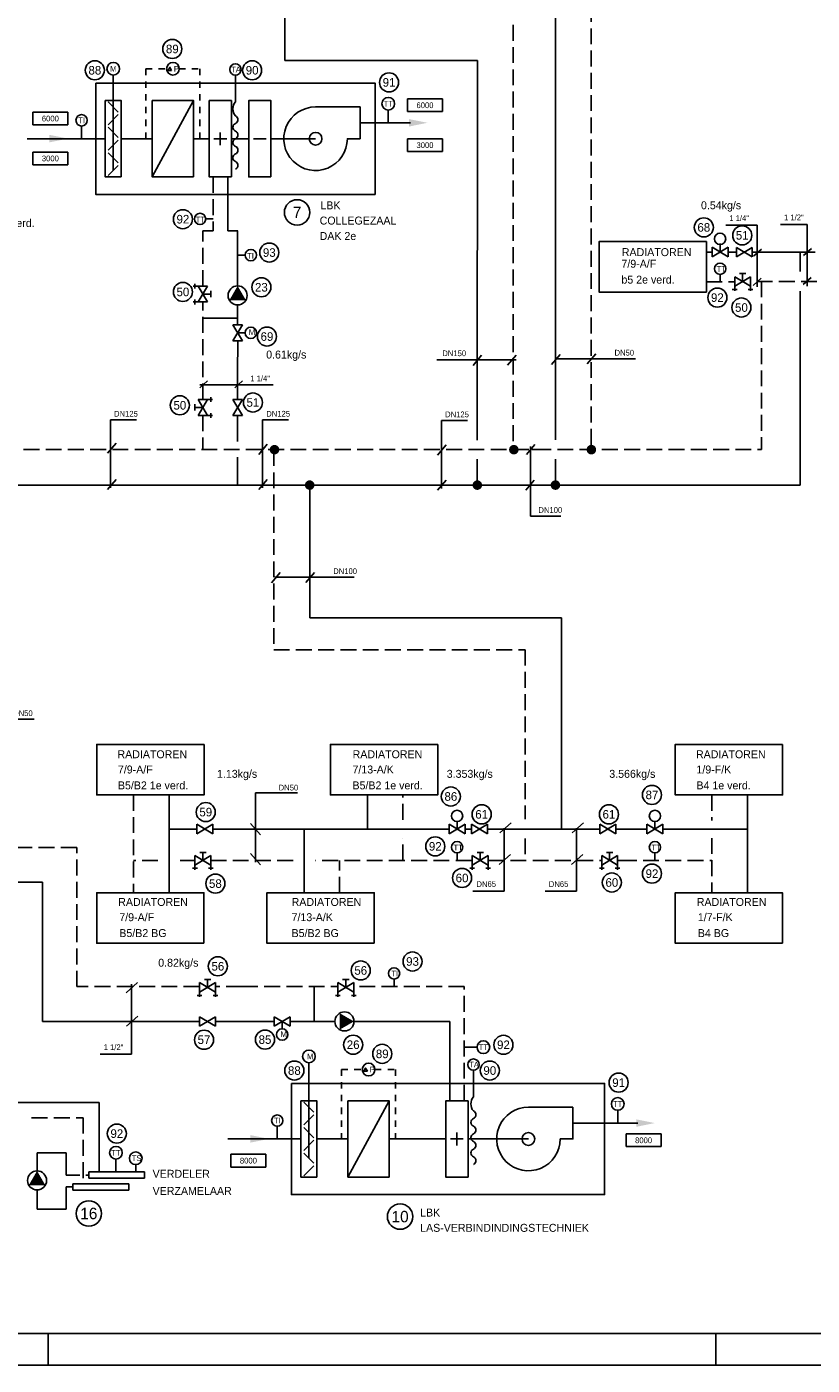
# Model space of a CAD drawing. Extents: x -783 to 603, y 238 to 1079.
# Tile 7 of 23: x -34 to 213, y 238 to 659. Entities that reach past the tile are written whole.
import ezdxf
from ezdxf.enums import TextEntityAlignment as Align

# ---------------------------------------------------------------- set-up
doc = ezdxf.new("R2010")
doc.units = 0
for name, pattern in [('2322107', [2000, 1000, 1000]), ('2322108', [7, 5, -2]), ('STABI22', [4, 2, -2])]:
    doc.linetypes.add(name, pattern=pattern)
doc.layers.get('0').update_dxf_attribs({"linetype": 'CONTINUOUS'})
for name, color, linetype in [('00KAD070', 5, 'CONTINUOUS'), ('BL$8----_TEKST', 7, 'CONTINUOUS'), ('WL531---', 4, 'CONTINUOUS'), ('WL561---', 10, 'CONTINUOUS'), ('WL561---_AANVOER', 10, 'CONTINUOUS'), ('WL561---_RETOUR', 4, 'CONTINUOUS'), ('WL570---_TOEVOER', 3, 'CONTINUOUS'), ('WM541---', 1, 'CONTINUOUS'), ('WM561---', 1, 'CONTINUOUS')]:
    doc.layers.add(name, color=color, linetype=linetype)
doc.styles.add('BURO-018', font='BUROFONT.shx', dxfattribs={"height": 1.8})
doc.styles.add('BURO-025', font='BUROFONT.shx', dxfattribs={"height": 2.5})

# ---------------------------------------------------------------- blocks, each defined once
blk = doc.blocks.new('3048301')
at = {"color": 0, "linetype": 'CONTINUOUS'}
for p, q in [((-2.5, 1.5), (2.5, -1.5)), ((-2.5, -1.5), (-2.5, 1.5)), ((2.5, 1.5), (-2.5, -1.5)), ((2.5, -1.5), (2.5, 1.5))]:
    blk.add_line(p, q, dxfattribs=at)
at = {"color": 0, "linetype": 'CONTINUOUS', "style": 'BURO-018', "flags": 1}
blk.add_attdef('CV_MATCODE', (0, 0), '', height=1.8, dxfattribs=at)
blk = doc.blocks.new('3048301A')
at = {"color": 0, "linetype": 'CONTINUOUS'}
for p, q in [((-2.5, 1.5), (2.5, -1.5)), ((-2.5, -3), (-2.5, 1.5)), ((2.5, 1.5), (-2.5, -1.5)), ((-1, 2.5), (1, 2.5)), ((0, 0), (0, 2.5)), ((2.5, -3), (2.5, 1.5)), ((-3.25, -2.5), (-1.75, -2.5)), ((1.75, -2.5), (3.25, -2.5))]:
    blk.add_line(p, q, dxfattribs=at)
at = {"color": 0, "linetype": 'CONTINUOUS', "style": 'BURO-018', "flags": 1}
blk.add_attdef('CV_MATCODE', (0, 0), '', height=1.8, dxfattribs=at)
blk = doc.blocks.new('30486013')
at = {"color": 0, "linetype": 'CONTINUOUS'}
blk.add_circle((0, 0), 2, dxfattribs=at)
at = {"color": 0, "linetype": 'CONTINUOUS', "style": 'BURO-018', "flags": 1}
blk.add_attdef('CV_MATCODE', (0, 0), '', height=1.8, dxfattribs=at)
blk = doc.blocks.new('3048507')
at = {"color": 0, "linetype": 'CONTINUOUS'}
blk.add_circle((0, 0), 3, dxfattribs=at)
blk.add_solid([(-1.5, 2.6), (3, 0), (-1.5, -2.6)], dxfattribs=at)
at = {"color": 0, "linetype": 'CONTINUOUS', "style": 'BURO-018', "flags": 1}
blk.add_attdef('CV_MATCODE', (0, 0), '', height=1.8, dxfattribs=at)
blk = doc.blocks.new('3048601')
at = {"color": 0, "linetype": 'CONTINUOUS'}
blk.add_circle((0, 0), 2, dxfattribs=at)
at = {"color": 0, "linetype": 'CONTINUOUS', "style": 'BURO-018', "flags": 1}
blk.add_attdef('CV_MATCODE', (0, 0), '', height=1.8, dxfattribs=at)
blk = doc.blocks.new('AL-RNR')
at = {"color": 0, "linetype": 'CONTINUOUS'}
for p, q in [((-5.5, 2), (5.5, 2)), ((-5.5, -2), (-5.5, 2)), ((5.5, -2), (5.5, 2)), ((-5.5, -2), (5.5, -2))]:
    blk.add_line(p, q, dxfattribs=at)

msp = doc.modelspace()

# ---------------------------------------------------------------- hatches: boundary and pattern name
at = {"layer": 'WL561---'}
for points in [[(158.03, 315.19), (163.92, 314.02), (158.03, 312.84), (158.03, 314.02)], [(36.64, 310.23), (42.53, 309.05), (36.64, 307.88), (36.64, 309.05)]]:
    msp.add_hatch(color=1, dxfattribs=at).paths.add_polyline_path(points)
at = {"layer": 'WL570---_TOEVOER', "linetype": 'CONTINUOUS'}
for points in [[(86.51, 629.91), (92.4, 628.74), (86.51, 627.56), (86.51, 628.74)], [(-26.59, 624.95), (-20.7, 623.77), (-26.59, 622.59), (-26.59, 623.77)]]:
    msp.add_hatch(color=6, dxfattribs=at).paths.add_polyline_path(points)

# ---------------------------------------------------------------- linework, layer by layer
at = {"layer": '00KAD070', "linetype": 'CONTINUOUS'}
msp.add_line((-772.91, 247.83), (593.05, 247.83), dxfattribs=at)
at = {"layer": 'WL531---', "color": 4}
for p, q in [((32.63, 536.68), (32.63, 528.51)), ((32.63, 523.59), (32.63, 514.72))]:
    msp.add_line(p, q, dxfattribs=at)
at = {"layer": 'WL561---', "color": 1, "linetype": 'STABI22'}
for p, q in [((14.25, 645.73), (20.75, 645.73)), ((20.75, 645.73), (20.75, 623.73)), ((75.84, 330.87), (82.34, 330.87)), ((82.34, 330.87), (82.34, 308.87))]:
    msp.add_line(p, q, dxfattribs=at)
at = {"layer": 'WL561---', "color": 3}
for p, q in [((-6.5, 613.73), (-6.5, 643.73)), ((-8.09, 635.32), (-4.91, 632.14)), ((5.75, 611.73), (18.75, 635.73)), ((80, 628.75), (80, 632.75)), ((-16.46, 623.73), (-16.46, 627.73)), ((-8.09, 628.14), (-4.91, 631.32)), ((-8.09, 627.32), (-4.91, 624.14)), ((-8.09, 620.14), (-4.91, 623.32)), ((29.18, 623.73), (25.18, 623.73)), ((27.18, 625.73), (27.18, 621.73)), ((41.62, 623.73), (37.62, 623.73)), ((-8.09, 619.32), (-4.91, 616.14)), ((-8.09, 612.14), (-4.91, 615.32)), ((24.93, 598.5), (22.59, 598.5)), ((32.66, 587.11), (35.01, 587.11)), ((32.66, 562.67), (35.01, 562.67))]:
    msp.add_line(p, q, dxfattribs=at)
at = {"layer": 'WL561---'}
for p, q in [((209.6, 514.75), (-490.08, 514.72)), ((55.38, 514.72), (55.38, 472.97)), ((55.38, 472.97), (134.51, 472.97)), ((134.51, 472.97), (134.51, 406.46)), ((11.06, 396.37), (11.06, 417.29)), ((73.47, 406.52), (73.47, 417.29)), ((193.08, 396.37), (193.08, 417.29)), ((18.21, 406.52), (11.03, 406.52)), ((19.78, 406.52), (18.21, 406.52)), ((35.87, 406.52), (24.78, 406.52)), ((99.17, 406.52), (35.87, 406.52)), ((53.6, 386.4), (53.6, 406.52)), ((106.21, 406.52), (104.17, 406.52)), ((120.56, 406.52), (111.23, 406.52)), ((120.56, 406.52), (146.7, 406.52)), ((151.6, 406.52), (161.42, 406.52)), ((166.42, 406.52), (193.06, 406.52)), ((11.06, 396.37), (11.06, 386.49)), ((193.08, 396.37), (193.09, 386.49)), ((-28.76, 389.78), (-56.06, 389.78)), ((-28.76, 346), (-28.76, 389.78)), ((56.71, 346), (56.71, 356.94)), ((20.66, 346), (-28.76, 346)), ((25.66, 346), (44.17, 346)), ((49.33, 346), (63.23, 346)), ((69.17, 346), (99.34, 346)), ((99.34, 321.01), (99.34, 346))]:
    msp.add_line(p, q, dxfattribs=at)
at = {"layer": 'WL561---', "color": 1}
msp.add_line((45.1, 309.01), (45.1, 313.01), dxfattribs=at)
at = {"layer": 'WL561---', "color": 1, "linetype": 'STABI22'}
for points in [[(3.75, 623.73), (3.75, 645.73), (10.25, 645.73)], [(65.34, 308.87), (65.34, 330.87), (71.84, 330.87)]]:
    msp.add_lwpolyline(points, dxfattribs=at)
at = {"layer": 'WL561---', "color": 1}
msp.add_lwpolyline([(11.87, 645.22), (10.74, 645.22), (11.31, 646.2)], close=True, dxfattribs=at)
at = {"layer": 'WL561---', "color": 7}
for points in [[(-12, 641.23), (-12, 606.23), (75.85, 606.23), (75.85, 641.23)], [(180.1, 591.35), (146.37, 591.35), (146.37, 575.46), (180.1, 575.46)], [(22.05, 433.18), (-11.68, 433.18), (-11.68, 417.29), (22.05, 417.29)], [(95.57, 433.18), (61.84, 433.18), (61.84, 417.29), (95.57, 417.29)], [(204.07, 433.18), (170.34, 433.18), (170.34, 417.29), (204.07, 417.29)], [(22.01, 370.6), (-11.72, 370.6), (-11.72, 386.49), (22.01, 386.49)], [(75.59, 370.6), (41.85, 370.6), (41.85, 386.49), (75.59, 386.49)], [(204.03, 370.6), (170.3, 370.6), (170.3, 386.49), (204.03, 386.49)], [(49.56, 326.51), (49.56, 291.51), (148.07, 291.51), (148.07, 326.51)]]:
    msp.add_lwpolyline(points, close=True, dxfattribs=at)
at = {"layer": 'WL561---', "color": 3}
msp.add_lwpolyline([(31.93, 614.13, 0.666667), (31.93, 616.53, -0.666667), (31.93, 618.93, 0.666667), (31.93, 621.33, -0.666667), (31.93, 623.73, 0.666667), (31.93, 626.13, -0.666667), (31.93, 628.53, 0.666667), (31.93, 630.93, -0.363636), (31.93, 635.33), (31.93, 643.73)], format="xyb", dxfattribs=at)
msp.add_lwpolyline([(-4, 611.73), (-4, 635.73), (-9, 635.73), (-9, 611.73)], close=True, dxfattribs=at)
for points in [[(71.15, 633.73), (57.15, 633.73, 2.414214), (67.15, 623.73), (71.15, 623.73)], [(138.13, 319.01), (124.13, 319.01, 2.414214), (134.13, 309.01), (138.13, 309.01)]]:
    msp.add_lwpolyline(points, format="xyb", close=True, dxfattribs=at)
at = {"layer": 'WL561---', "const_width": 1.5}
for points in [[(54.55, 514.75, 1), (56.05, 514.75, 1)], [(107.29, 514.75, 1), (108.79, 514.75, 1)], [(131.86, 514.75, 1), (133.36, 514.75, 1)]]:
    msp.add_lwpolyline(points, format="xyb", close=True, dxfattribs=at)
at = {"layer": 'WL561---', "color": 3}
for centre, radius in [((12.25, 645.73), 2), ((31.93, 645.52), 1.79), ((-16.46, 629.52), 1.79), ((57.15, 623.73), 2), ((20.8, 598.5), 1.79), ((36.79, 587.11), 1.79), ((36.79, 562.67), 1.79), ((124.13, 309.01), 2)]:
    msp.add_circle(centre, radius, dxfattribs=at)
at = {"layer": 'WL561---', "color": 1}
msp.add_circle((45.1, 314.8), 1.79, dxfattribs=at)
at = {"layer": 'WL561---_AANVOER', "linetype": '2322107'}
for p, q in [((132.6, 836.62), (132.6, 528.94)), ((47.54, 777.42), (47.52, 648.35)), ((47.52, 648.35), (108.06, 648.34)), ((108.06, 648.34), (108.04, 528.9)), ((29.53, 611.73), (29.53, 594.73)), ((32.64, 594.73), (29.53, 594.73)), ((32.63, 594.73), (32.63, 577.43)), ((180.1, 588.05), (181.92, 588.05)), ((186.92, 588.05), (189.56, 588.05)), ((194.56, 588.05), (214.34, 588.05)), ((209.6, 588.05), (209.6, 581.94)), ((209.6, 575.81), (209.6, 514.75)), ((32.63, 571.43), (32.63, 565.17)), ((32.57, 567.23), (21.69, 567.23)), ((32.63, 550.02), (32.66, 560.17)), ((32.63, 550.02), (32.63, 541.68)), ((108.04, 522.9), (108.04, 515.5)), ((132.6, 522.94), (132.6, 514.72)), ((-42.86, 320.47), (-10.98, 320.47)), ((-10.98, 320.47), (-10.98, 298.67))]:
    msp.add_line(p, q, dxfattribs=at)
at = {"layer": 'WL561---_AANVOER'}
for p, q in [((-21.36, 304.67), (-30.48, 304.67)), ((-30.48, 298.98), (-30.48, 304.67)), ((-21.36, 297.67), (-21.36, 304.67)), ((-17.02, 297.67), (-21.36, 297.67)), ((-14.21, 297.67), (-15.09, 297.67))]:
    msp.add_line(p, q, dxfattribs=at)
at = {"layer": 'WL561---_RETOUR', "color": 4, "linetype": '2322108'}
for p, q in [((143.81, 826.46), (143.81, 525.76)), ((119.29, 659.56), (119.29, 525.76)), ((197.41, 578.83), (197.41, 525.9)), ((43.98, 525.76), (43.98, 462.97)), ((43.98, 462.97), (123.12, 462.97)), ((123.12, 462.97), (123.12, 409.67)), ((123.12, 403.59), (123.12, 396.68))]:
    msp.add_line(p, q, dxfattribs=at)
at = {"layer": 'WL561---_RETOUR', "linetype": '2322108'}
for p, q in [((24.93, 611.73), (24.93, 594.73)), ((24.93, 594.73), (21.69, 594.73)), ((21.69, 577.37), (21.69, 594.73)), ((180.1, 578.68), (189.01, 578.68)), ((214.9, 578.83), (194.01, 578.83)), ((21.69, 541.68), (21.69, 572.37)), ((21.69, 536.68), (21.69, 525.94)), ((-384.76, 525.94), (197.41, 525.9)), ((118.19, 525.91), (128.5, 525.91)), ((-0.18, 417.29), (-0.18, 386.49)), ((84.6, 409.48), (84.6, 417.29)), ((181.85, 417.29), (181.85, 409.22)), ((-18.01, 400.72), (-45.09, 400.72)), ((-18.01, 356.94), (-18.01, 400.72)), ((84.6, 396.68), (84.6, 403.69)), ((181.85, 403.69), (181.85, 386.49)), ((7.56, 396.68), (-0.18, 396.68)), ((18.19, 396.68), (14.56, 396.68)), ((19.2, 396.68), (18.19, 396.68)), ((50.1, 396.68), (24.2, 396.68)), ((106.23, 396.68), (57.1, 396.68)), ((64.66, 386.49), (64.66, 396.68)), ((111.46, 396.68), (147.07, 396.68)), ((113.71, 396.68), (113.5, 396.68)), ((152.18, 396.68), (153.19, 396.68)), ((153.19, 396.68), (181.85, 396.68)), ((20.64, 356.94), (-18.01, 356.94)), ((33.99, 356.94), (25.66, 356.94)), ((33.99, 356.94), (64.17, 356.94)), ((103.94, 356.94), (69.23, 356.94)), ((103.94, 321.01), (103.94, 356.94)), ((-32.21, 315.71), (-15.95, 315.71)), ((-15.95, 315.71), (-15.95, 294.92))]:
    msp.add_line(p, q, dxfattribs=at)
at = {"layer": 'WL561---_RETOUR'}
for p, q in [((-30.48, 292.98), (-30.48, 286.92)), ((-21.36, 293.92), (-21.36, 286.92)), ((-19.19, 293.92), (-21.36, 293.92)), ((-21.36, 286.92), (-30.48, 286.92))]:
    msp.add_line(p, q, dxfattribs=at)
at = {"layer": 'WL561---_RETOUR', "linetype": '2322108', "const_width": 1.5}
for points in [[(43.48, 525.9, 1), (44.98, 525.9, 1)], [(118.79, 525.9, 1), (120.29, 525.9, 1)], [(143.17, 525.9, 1), (144.67, 525.9, 1)]]:
    msp.add_lwpolyline(points, format="xyb", close=True, dxfattribs=at)
at = {"layer": 'WL570---_TOEVOER', "color": 6, "linetype": 'CONTINUOUS'}
for p, q in [((71.03, 628.75), (76.49, 628.75)), ((76.49, 628.75), (87, 628.75)), ((-21.67, 623.73), (-33.59, 623.73)), ((-21.67, 623.73), (-9.14, 623.73)), ((-4, 623.73), (5.75, 623.73)), ((-4, 623.73), (5.75, 623.73)), ((18.75, 623.73), (23.68, 623.73)), ((36.12, 623.73), (30.68, 623.73)), ((43.12, 623.73), (57.15, 623.73)), ((138.01, 314.03), (158.52, 314.03)), ((158.52, 314.03), (158.52, 314.03)), ((41.56, 309.01), (29.52, 309.01)), ((41.56, 309.01), (52.42, 309.01)), ((57.56, 309.01), (67.31, 309.01)), ((57.56, 309.01), (67.31, 309.01)), ((80.31, 309.01), (98.12, 309.01)), ((124.13, 309.01), (105.12, 309.01))]:
    msp.add_line(p, q, dxfattribs=at)
at = {"layer": 'WL570---_TOEVOER'}
for points in [[(18.75, 611.73), (18.75, 635.73), (5.75, 635.73), (5.75, 611.73)], [(30.68, 611.73), (30.68, 635.73), (23.68, 635.73), (23.68, 611.73)], [(43.12, 611.73), (43.12, 635.73), (36.12, 635.73), (36.12, 611.73)], [(80.31, 297.01), (80.31, 321.01), (67.31, 321.01), (67.31, 297.01)], [(105.12, 297.01), (105.12, 321.01), (98.12, 321.01), (98.12, 297.01)]]:
    msp.add_lwpolyline(points, close=True, dxfattribs=at)
at = {"layer": 'WM541---'}
for p, q in [((186.18, 596.55), (196.07, 596.55)), ((196.07, 577.08), (196.07, 596.55)), ((203.41, 596.78), (211.78, 596.78)), ((211.78, 577.32), (211.78, 596.78)), ((194.94, 586.75), (197.44, 588.97)), ((210.64, 586.98), (213.15, 589.2)), ((194.82, 577.6), (197.32, 579.81)), ((210.53, 577.83), (213.03, 580.04)), ((142.62, 552.86), (145.3, 556.03)), ((95.26, 554.12), (120.22, 554.12)), ((106.72, 552.42), (109.4, 555.59)), ((117.56, 552.47), (120.24, 555.64)), ((131.38, 552.67), (134.06, 555.85)), ((132.82, 554.51), (157.79, 554.51)), ((20.76, 545.38), (23.15, 547.53)), ((31.76, 545.38), (34.15, 547.53)), ((20.71, 546.33), (43.8, 546.33)), ((-7.38, 513.86), (-7.38, 535.29)), ((-7.38, 535.29), (0.8, 535.29)), ((40.5, 513.86), (40.5, 535.29)), ((40.5, 535.29), (48.68, 535.29)), ((96.77, 513.66), (96.77, 535.09)), ((96.77, 535.09), (104.95, 535.09)), ((-8.32, 524.81), (-5.63, 527.98)), ((39.28, 524.41), (41.97, 527.58)), ((95.55, 524.21), (98.24, 527.38)), ((123.47, 524.38), (126.16, 527.55)), ((124.77, 505.01), (124.77, 526.89)), ((-8.32, 513.34), (-5.63, 516.51)), ((39.28, 513.34), (41.97, 516.51)), ((95.55, 513.14), (98.24, 516.31)), ((123.28, 513.11), (125.96, 516.28)), ((124.77, 505.01), (134.31, 505.01)), ((43.28, 484.05), (45.96, 487.22)), ((44.32, 485.76), (69.28, 485.76)), ((54.11, 484.1), (56.8, 487.27)), ((-56.38, 441.08), (-31.42, 441.08)), ((38.21, 396.09), (38.21, 417.92)), ((51.45, 417.92), (38.21, 417.92)), ((115.09, 405.36), (118.66, 408.52)), ((137.85, 405.36), (141.43, 408.52)), ((39.8, 404.73), (36.63, 408.31)), ((116.52, 387.02), (116.52, 406.77)), ((139.29, 387.02), (139.29, 406.77)), ((39.8, 395.26), (36.63, 398.83)), ((114.9, 395.34), (118.48, 398.51)), ((137.67, 395.34), (141.24, 398.51)), ((106.63, 387.02), (116.52, 387.02)), ((129.4, 387.02), (139.29, 387.02)), ((-2.45, 355.05), (1.12, 358.22)), ((-0.76, 335.69), (-0.76, 357.69)), ((-2.38, 344.52), (1.19, 347.69)), ((-10.65, 335.69), (-0.76, 335.69))]:
    msp.add_line(p, q, dxfattribs=at)
at = {"layer": 'WM561---', "color": 3}
for p, q in [((184.42, 588.4), (184.42, 590.74)), ((184.43, 581.03), (184.43, 578.68)), ((101.67, 408.86), (101.67, 406.52)), ((163.92, 408.86), (163.92, 406.52)), ((101.67, 399.02), (101.67, 396.68)), ((163.92, 399.02), (163.92, 396.68)), ((81.84, 356.98), (81.84, 359.32)), ((46.65, 346), (46.65, 343.66)), ((103.94, 337.9), (107.94, 337.9)), ((103.94, 337.9), (107.94, 337.9)), ((55.06, 303.01), (55.06, 333.01)), ((53.47, 320.6), (56.65, 317.42)), ((67.31, 297.01), (80.31, 321.01)), ((53.47, 313.42), (56.65, 316.6)), ((152.22, 314.03), (152.22, 318.03)), ((53.47, 312.6), (56.65, 309.42)), ((53.47, 305.42), (56.65, 308.6)), ((103.62, 309.01), (99.62, 309.01)), ((101.62, 311.01), (101.62, 307.01)), ((53.47, 304.6), (56.65, 301.42)), ((-5.68, 298.67), (-5.68, 302.67)), ((-5.68, 298.67), (-5.68, 302.67)), ((0.59, 300.94), (0.59, 298.67)), ((53.47, 297.42), (56.65, 300.6)), ((-19.19, 292.92), (-19.19, 294.92)), ((-1.62, 294.92), (-19.19, 294.92)), ((3.35, 298.67), (-14.21, 298.67)), ((-14.21, 296.67), (-14.21, 298.67)), ((3.35, 296.67), (-14.21, 296.67)), ((-1.62, 292.92), (-1.62, 294.92)), ((3.35, 296.67), (3.35, 298.67)), ((-1.62, 292.92), (-19.19, 292.92)), ((-26.95, 237.83), (-26.95, 247.83)), ((183.05, 237.83), (183.05, 247.83)), ((-782.91, 237.83), (603.05, 237.83))]:
    msp.add_line(p, q, dxfattribs=at)
at = {"layer": 'WM561---', "color": 1}
msp.add_lwpolyline([(73.46, 330.36), (72.32, 330.36), (72.89, 331.34)], close=True, dxfattribs=at)
at = {"layer": 'WM561---', "color": 3}
msp.add_lwpolyline([(106.82, 301.03, 0.666667), (106.82, 303.43, -0.666667), (106.82, 305.83, 0.666667), (106.82, 308.23, -0.666667), (106.82, 310.63, 0.666667), (106.82, 313.03, -0.666667), (106.82, 315.43, 0.666667), (106.82, 317.83, -0.363636), (106.82, 322.23), (106.82, 330.63)], format="xyb", dxfattribs=at)
msp.add_lwpolyline([(57.56, 297.01), (57.56, 321.01), (52.56, 321.01), (52.56, 297.01)], close=True, dxfattribs=at)
for centre, radius in [((184.42, 592.23), 1.79), ((184.43, 582.82), 1.79), ((101.67, 410.65), 1.79), ((163.92, 410.65), 1.79), ((101.67, 400.81), 1.79), ((163.92, 400.81), 1.79), ((81.84, 361.11), 1.79), ((46.65, 341.87), 1.79), ((73.84, 330.87), 2), ((106.82, 332.42), 1.79), ((0.59, 302.94), 2)]:
    msp.add_circle(centre, radius, dxfattribs=at)
at = {"layer": 'WM561---', "color": 3, "linetype": 'CONTINUOUS'}
msp.add_circle((55.06, 335.01), 2, dxfattribs=at)

# ---------------------------------------------------------------- block references
at = {"layer": 'BL$8----_TEKST', "color": 7}
ref = msp.add_blockref('AL-RNR', (160.35, 308.6), dxfattribs=at)
ref.add_attrib('AL_RNR', '8000', dxfattribs={"layer": '0', "color": 0, "linetype": 'CONTINUOUS', "height": 1.8, "style": 'BURO-018'}).set_placement((160.35, 308.6), align=Align.MIDDLE)
at = {"layer": 'BL$8----_TEKST', "color": 1}
ref = msp.add_blockref('AL-RNR', (36.02, 302.2), dxfattribs=at)
ref.add_attrib('AL_RNR', '8000', dxfattribs={"layer": '0', "color": 0, "linetype": 'CONTINUOUS', "height": 1.8, "style": 'BURO-018'}).set_placement((36.02, 302.2), align=Align.MIDDLE)
at = {"layer": 'WL561---', "color": 7}
ref = msp.add_blockref('3048601', (12.08, 651.97), dxfattribs=dict(at, xscale=1.5, yscale=1.5, zscale=1.5))
ref.add_attrib('CV_TEXT1', '89', dxfattribs={"layer": '0', "color": 1, "linetype": 'CONTINUOUS', "height": 2.7, "style": 'BURO-018'}).set_placement((12.08, 651.97), align=Align.MIDDLE)
ref = msp.add_blockref('3048601', (-12.29, 645.27), dxfattribs=dict(at, xscale=1.5, yscale=1.5, zscale=1.5))
ref.add_attrib('CV_TEXT1', '88', dxfattribs={"layer": '0', "color": 1, "linetype": 'CONTINUOUS', "height": 2.7, "style": 'BURO-018'}).set_placement((-12.29, 645.27), align=Align.MIDDLE)
at = {"layer": 'WL561---', "color": 3}
ref = msp.add_blockref('30486013', (-6.5, 645.73), dxfattribs=at)
ref.add_attrib('CV_TEXT1', 'M', dxfattribs={"layer": '0', "color": 1, "height": 1.8, "style": 'BURO-018'}).set_placement((-6.5, 645.73), align=Align.MIDDLE)
at = {"layer": 'WL561---', "color": 7}
ref = msp.add_blockref('3048601', (37.19, 645.27), dxfattribs=dict(at, xscale=1.5, yscale=1.5, zscale=1.5))
ref.add_attrib('CV_TEXT1', '90', dxfattribs={"layer": '0', "color": 1, "linetype": 'CONTINUOUS', "height": 2.7, "style": 'BURO-018'}).set_placement((37.19, 645.27), align=Align.MIDDLE)
ref = msp.add_blockref('3048601', (80.27, 641.46), dxfattribs=dict(at, xscale=1.5, yscale=1.5, zscale=1.5))
ref.add_attrib('CV_TEXT1', '91', dxfattribs={"layer": '0', "color": 1, "linetype": 'CONTINUOUS', "height": 2.7, "style": 'BURO-018'}).set_placement((80.27, 641.46), align=Align.MIDDLE)
at = {"layer": 'WL561---', "color": 3}
ref = msp.add_blockref('30486013', (80, 634.75), dxfattribs=dict(at, xscale=-1))
ref.add_attrib('CV_TEXT1', 'TT', dxfattribs={"layer": '0', "color": 1, "height": 1.8, "style": 'BURO-018'}).set_placement((80, 634.75), align=Align.MIDDLE)
at = {"layer": 'WL561---', "color": 7}
ref = msp.add_blockref('AL-RNR', (91.57, 634.26), dxfattribs=at)
ref.add_attrib('AL_RNR', '6000', dxfattribs={"layer": '0', "color": 0, "linetype": 'CONTINUOUS', "height": 1.8, "style": 'BURO-018'}).set_placement((91.57, 634.26), align=Align.MIDDLE)
ref = msp.add_blockref('AL-RNR', (-26.29, 630.08), dxfattribs=at)
ref.add_attrib('AL_RNR', '6000', dxfattribs={"layer": '0', "color": 0, "linetype": 'CONTINUOUS', "height": 1.8, "style": 'BURO-018'}).set_placement((-26.29, 630.08), align=Align.MIDDLE)
ref = msp.add_blockref('AL-RNR', (91.57, 621.71), dxfattribs=at)
ref.add_attrib('AL_RNR', '3000', dxfattribs={"layer": '0', "color": 0, "linetype": 'CONTINUOUS', "height": 1.8, "style": 'BURO-018'}).set_placement((91.57, 621.71), align=Align.MIDDLE)
ref = msp.add_blockref('AL-RNR', (-26.29, 617.53), dxfattribs=at)
ref.add_attrib('AL_RNR', '3000', dxfattribs={"layer": '0', "color": 0, "linetype": 'CONTINUOUS', "height": 1.8, "style": 'BURO-018'}).set_placement((-26.29, 617.53), align=Align.MIDDLE)
ref = msp.add_blockref('3048601', (51.34, 600.55), dxfattribs=dict(at, xscale=2, yscale=2, zscale=2))
ref.add_attrib('CV_TEXT1', '7', dxfattribs={"layer": '0', "color": 1, "linetype": 'CONTINUOUS', "height": 3.6, "style": 'BURO-018'}).set_placement((51.34, 600.55), align=Align.MIDDLE)
ref = msp.add_blockref('3048601', (15.41, 598.41), dxfattribs=dict(at, xscale=1.5, yscale=1.5, zscale=1.5))
ref.add_attrib('CV_TEXT1', '92', dxfattribs={"layer": '0', "color": 1, "linetype": 'CONTINUOUS', "height": 2.7, "style": 'BURO-018'}).set_placement((15.41, 598.41), align=Align.MIDDLE)
ref = msp.add_blockref('3048601', (179.3, 595.83), dxfattribs=dict(at, xscale=1.5, yscale=1.5, zscale=1.5))
ref.add_attrib('CV_TEXT1', '68', dxfattribs={"layer": '0', "color": 1, "linetype": 'CONTINUOUS', "height": 2.7, "style": 'BURO-018'}).set_placement((179.3, 595.83), align=Align.MIDDLE)
ref = msp.add_blockref('3048601', (191.39, 593.33), dxfattribs=dict(at, xscale=1.5, yscale=1.5, zscale=1.5))
ref.add_attrib('CV_TEXT1', '51', dxfattribs={"layer": '0', "color": 1, "linetype": 'CONTINUOUS', "height": 2.7, "style": 'BURO-018'}).set_placement((191.39, 593.33), align=Align.MIDDLE)
ref = msp.add_blockref('3048601', (42.59, 587.92), dxfattribs=dict(at, xscale=1.5, yscale=1.5, zscale=1.5))
ref.add_attrib('CV_TEXT1', '93', dxfattribs={"layer": '0', "color": 1, "linetype": 'CONTINUOUS', "height": 2.7, "style": 'BURO-018'}).set_placement((42.59, 587.92), align=Align.MIDDLE)
ref = msp.add_blockref('3048601', (15.41, 575.53), dxfattribs=dict(at, xscale=1.5, yscale=1.5, zscale=1.5))
ref.add_attrib('CV_TEXT1', '50', dxfattribs={"layer": '0', "color": 1, "linetype": 'CONTINUOUS', "height": 2.7, "style": 'BURO-018'}).set_placement((15.41, 575.53), align=Align.MIDDLE)
at = {"layer": 'WL561---', "color": 3}
for name, p, rotation in [('3048301A', (21.69, 574.87), 270), ('3048507', (32.63, 574.43), 90), ('3048301', (32.66, 562.67), 270), ('3048301A', (21.69, 539.18), 90), ('3048301', (32.63, 539.18), 90)]:
    msp.add_blockref(name, p, dxfattribs=dict(at, rotation=rotation))
at = {"layer": 'WL561---', "color": 7}
ref = msp.add_blockref('3048601', (40.1, 577), dxfattribs=dict(at, xscale=1.5, yscale=1.5, zscale=1.5))
ref.add_attrib('CV_TEXT1', '23', dxfattribs={"layer": '0', "color": 1, "linetype": 'CONTINUOUS', "height": 2.7, "style": 'BURO-018'}).set_placement((40.1, 577), align=Align.MIDDLE)
ref = msp.add_blockref('3048601', (183.56, 573.74), dxfattribs=dict(at, xscale=1.5, yscale=1.5, zscale=1.5))
ref.add_attrib('CV_TEXT1', '92', dxfattribs={"layer": '0', "color": 1, "linetype": 'CONTINUOUS', "height": 2.7, "style": 'BURO-018'}).set_placement((183.56, 573.74), align=Align.MIDDLE)
ref = msp.add_blockref('3048601', (191.13, 570.62), dxfattribs=dict(at, xscale=1.5, yscale=1.5, zscale=1.5))
ref.add_attrib('CV_TEXT1', '50', dxfattribs={"layer": '0', "color": 1, "linetype": 'CONTINUOUS', "height": 2.7, "style": 'BURO-018'}).set_placement((191.13, 570.62), align=Align.MIDDLE)
ref = msp.add_blockref('3048601', (41.86, 561.49), dxfattribs=dict(at, xscale=1.5, yscale=1.5, zscale=1.5))
ref.add_attrib('CV_TEXT1', '69', dxfattribs={"layer": '0', "color": 1, "linetype": 'CONTINUOUS', "height": 2.7, "style": 'BURO-018'}).set_placement((41.86, 561.49), align=Align.MIDDLE)
ref = msp.add_blockref('3048601', (37.44, 540.73), dxfattribs=dict(at, xscale=1.5, yscale=1.5, zscale=1.5))
ref.add_attrib('CV_TEXT1', '51', dxfattribs={"layer": '0', "color": 1, "linetype": 'CONTINUOUS', "height": 2.7, "style": 'BURO-018'}).set_placement((37.44, 540.73), align=Align.MIDDLE)
ref = msp.add_blockref('3048601', (14.45, 539.86), dxfattribs=dict(at, xscale=1.5, yscale=1.5, zscale=1.5))
ref.add_attrib('CV_TEXT1', '50', dxfattribs={"layer": '0', "color": 1, "linetype": 'CONTINUOUS', "height": 2.7, "style": 'BURO-018'}).set_placement((14.45, 539.86), align=Align.MIDDLE)
ref = msp.add_blockref('3048601', (99.71, 416.78), dxfattribs=dict(at, xscale=1.5, yscale=1.5, zscale=1.5))
ref.add_attrib('CV_TEXT1', '86', dxfattribs={"layer": '0', "color": 1, "linetype": 'CONTINUOUS', "height": 2.7, "style": 'BURO-018'}).set_placement((99.71, 416.78), align=Align.MIDDLE)
ref = msp.add_blockref('3048601', (162.99, 417.28), dxfattribs=dict(at, xscale=1.5, yscale=1.5, zscale=1.5))
ref.add_attrib('CV_TEXT1', '87', dxfattribs={"layer": '0', "color": 1, "linetype": 'CONTINUOUS', "height": 2.7, "style": 'BURO-018'}).set_placement((162.99, 417.28), align=Align.MIDDLE)
ref = msp.add_blockref('3048601', (22.6, 411.87), dxfattribs=dict(at, xscale=1.5, yscale=1.5, zscale=1.5))
ref.add_attrib('CV_TEXT1', '59', dxfattribs={"layer": '0', "color": 1, "linetype": 'CONTINUOUS', "height": 2.7, "style": 'BURO-018'}).set_placement((22.6, 411.87), align=Align.MIDDLE)
at = {"layer": 'WL561---', "color": 1}
ref = msp.add_blockref('3048601', (109.41, 411.16), dxfattribs=dict(at, xscale=1.5, yscale=1.5, zscale=1.5))
ref.add_attrib('CV_TEXT1', '61', dxfattribs={"layer": '0', "color": 1, "linetype": 'CONTINUOUS', "height": 2.7, "style": 'BURO-018'}).set_placement((109.41, 411.16), align=Align.MIDDLE)
at = {"layer": 'WL561---', "color": 7}
ref = msp.add_blockref('3048601', (149.45, 411.16), dxfattribs=dict(at, xscale=1.5, yscale=1.5, zscale=1.5))
ref.add_attrib('CV_TEXT1', '61', dxfattribs={"layer": '0', "color": 1, "linetype": 'CONTINUOUS', "height": 2.7, "style": 'BURO-018'}).set_placement((149.45, 411.16), align=Align.MIDDLE)
ref = msp.add_blockref('3048601', (94.81, 401.08), dxfattribs=dict(at, xscale=1.5, yscale=1.5, zscale=1.5))
ref.add_attrib('CV_TEXT1', '92', dxfattribs={"layer": '0', "color": 1, "linetype": 'CONTINUOUS', "height": 2.7, "style": 'BURO-018'}).set_placement((94.81, 401.08), align=Align.MIDDLE)
ref = msp.add_blockref('3048601', (25.63, 389.37), dxfattribs=dict(at, xscale=1.5, yscale=1.5, zscale=1.5))
ref.add_attrib('CV_TEXT1', '58', dxfattribs={"layer": '0', "color": 1, "linetype": 'CONTINUOUS', "height": 2.7, "style": 'BURO-018'}).set_placement((25.63, 389.37), align=Align.MIDDLE)
ref = msp.add_blockref('3048601', (103.24, 391.14), dxfattribs=dict(at, xscale=1.5, yscale=1.5, zscale=1.5))
ref.add_attrib('CV_TEXT1', '60', dxfattribs={"layer": '0', "color": 1, "linetype": 'CONTINUOUS', "height": 2.7, "style": 'BURO-018'}).set_placement((103.24, 391.14), align=Align.MIDDLE)
ref = msp.add_blockref('3048601', (150.37, 389.72), dxfattribs=dict(at, xscale=1.5, yscale=1.5, zscale=1.5))
ref.add_attrib('CV_TEXT1', '60', dxfattribs={"layer": '0', "color": 1, "linetype": 'CONTINUOUS', "height": 2.7, "style": 'BURO-018'}).set_placement((150.37, 389.72), align=Align.MIDDLE)
ref = msp.add_blockref('3048601', (162.99, 392.5), dxfattribs=dict(at, xscale=1.5, yscale=1.5, zscale=1.5))
ref.add_attrib('CV_TEXT1', '92', dxfattribs={"layer": '0', "color": 1, "linetype": 'CONTINUOUS', "height": 2.7, "style": 'BURO-018'}).set_placement((162.99, 392.5), align=Align.MIDDLE)
ref = msp.add_blockref('3048601', (87.66, 364.86), dxfattribs=dict(at, xscale=1.5, yscale=1.5, zscale=1.5))
ref.add_attrib('CV_TEXT1', '93', dxfattribs={"layer": '0', "color": 1, "linetype": 'CONTINUOUS', "height": 2.7, "style": 'BURO-018'}).set_placement((87.66, 364.86), align=Align.MIDDLE)
ref = msp.add_blockref('3048601', (26.41, 363.35), dxfattribs=dict(at, xscale=1.5, yscale=1.5, zscale=1.5))
ref.add_attrib('CV_TEXT1', '56', dxfattribs={"layer": '0', "color": 1, "linetype": 'CONTINUOUS', "height": 2.7, "style": 'BURO-018'}).set_placement((26.41, 363.35), align=Align.MIDDLE)
ref = msp.add_blockref('3048601', (71.36, 362.04), dxfattribs=dict(at, xscale=1.5, yscale=1.5, zscale=1.5))
ref.add_attrib('CV_TEXT1', '56', dxfattribs={"layer": '0', "color": 1, "linetype": 'CONTINUOUS', "height": 2.7, "style": 'BURO-018'}).set_placement((71.36, 362.04), align=Align.MIDDLE)
ref = msp.add_blockref('3048601', (22.05, 340.23), dxfattribs=dict(at, xscale=1.5, yscale=1.5, zscale=1.5))
ref.add_attrib('CV_TEXT1', '57', dxfattribs={"layer": '0', "color": 1, "linetype": 'CONTINUOUS', "height": 2.7, "style": 'BURO-018'}).set_placement((22.05, 340.23), align=Align.MIDDLE)
ref = msp.add_blockref('3048601', (41.24, 340.29), dxfattribs=dict(at, xscale=1.5, yscale=1.5, zscale=1.5))
ref.add_attrib('CV_TEXT1', '85', dxfattribs={"layer": '0', "color": 1, "linetype": 'CONTINUOUS', "height": 2.7, "style": 'BURO-018'}).set_placement((41.24, 340.29), align=Align.MIDDLE)
ref = msp.add_blockref('3048601', (68.98, 338.68), dxfattribs=dict(at, xscale=1.5, yscale=1.5, zscale=1.5))
ref.add_attrib('CV_TEXT1', '26', dxfattribs={"layer": '0', "color": 1, "linetype": 'CONTINUOUS', "height": 2.7, "style": 'BURO-018'}).set_placement((68.98, 338.68), align=Align.MIDDLE)
ref = msp.add_blockref('3048601', (116.26, 338.65), dxfattribs=dict(at, xscale=1.5, yscale=1.5, zscale=1.5))
ref.add_attrib('CV_TEXT1', '92', dxfattribs={"layer": '0', "color": 1, "linetype": 'CONTINUOUS', "height": 2.7, "style": 'BURO-018'}).set_placement((116.26, 338.65), align=Align.MIDDLE)
ref = msp.add_blockref('3048601', (78.12, 335.8), dxfattribs=dict(at, xscale=1.5, yscale=1.5, zscale=1.5))
ref.add_attrib('CV_TEXT1', '89', dxfattribs={"layer": '0', "color": 1, "linetype": 'CONTINUOUS', "height": 2.7, "style": 'BURO-018'}).set_placement((78.12, 335.8), align=Align.MIDDLE)
ref = msp.add_blockref('3048601', (50.47, 330.55), dxfattribs=dict(at, xscale=1.5, yscale=1.5, zscale=1.5))
ref.add_attrib('CV_TEXT1', '88', dxfattribs={"layer": '0', "color": 1, "linetype": 'CONTINUOUS', "height": 2.7, "style": 'BURO-018'}).set_placement((50.47, 330.55), align=Align.MIDDLE)
ref = msp.add_blockref('3048601', (111.97, 330.55), dxfattribs=dict(at, xscale=1.5, yscale=1.5, zscale=1.5))
ref.add_attrib('CV_TEXT1', '90', dxfattribs={"layer": '0', "color": 1, "linetype": 'CONTINUOUS', "height": 2.7, "style": 'BURO-018'}).set_placement((111.97, 330.55), align=Align.MIDDLE)
ref = msp.add_blockref('3048601', (152.5, 326.74), dxfattribs=dict(at, xscale=1.5, yscale=1.5, zscale=1.5))
ref.add_attrib('CV_TEXT1', '91', dxfattribs={"layer": '0', "color": 1, "linetype": 'CONTINUOUS', "height": 2.7, "style": 'BURO-018'}).set_placement((152.5, 326.74), align=Align.MIDDLE)
ref = msp.add_blockref('3048601', (-5.37, 310.71), dxfattribs=dict(at, xscale=1.5, yscale=1.5, zscale=1.5))
ref.add_attrib('CV_TEXT1', '92', dxfattribs={"layer": '0', "color": 1, "linetype": 'CONTINUOUS', "height": 2.7, "style": 'BURO-018'}).set_placement((-5.37, 310.71), align=Align.MIDDLE)
ref = msp.add_blockref('3048601', (-14.19, 285.58), dxfattribs=dict(at, xscale=2, yscale=2, zscale=2))
ref.add_attrib('CV_TEXT1', '16', dxfattribs={"layer": '0', "color": 1, "linetype": 'CONTINUOUS', "height": 3.6, "style": 'BURO-018'}).set_placement((-14.19, 285.58), align=Align.MIDDLE)
ref = msp.add_blockref('3048601', (83.75, 284.59), dxfattribs=dict(at, xscale=2, yscale=2, zscale=2))
ref.add_attrib('CV_TEXT1', '10', dxfattribs={"layer": '0', "color": 1, "linetype": 'CONTINUOUS', "height": 3.6, "style": 'BURO-018'}).set_placement((83.75, 284.59), align=Align.MIDDLE)
at = {"layer": 'WM561---', "color": 3}
for name, p, rotation in [('3048301', (184.42, 588.09), 180), ('3048301', (101.67, 406.52), 180), ('3048301', (163.92, 406.52), 180), ('3048301', (46.65, 346), 180), ('3048507', (-30.48, 295.98), 90)]:
    msp.add_blockref(name, p, dxfattribs=dict(at, rotation=rotation))
at = {"layer": 'WM561---', "color": 3, "xscale": -1}
for name, p in [('3048301', (192.06, 588.05)), ('3048301A', (191.51, 578.83)), ('3048301', (108.71, 406.52)), ('3048301', (149.1, 406.52)), ('3048301A', (108.94, 396.68)), ('3048301A', (149.68, 396.68)), ('3048301A', (23.16, 356.71)), ('3048301A', (66.67, 356.71))]:
    msp.add_blockref(name, p, dxfattribs=at)
at = {"layer": 'WM561---', "color": 3}
for name, p in [('3048301', (22.28, 406.52)), ('3048301A', (21.7, 396.68))]:
    msp.add_blockref(name, p, dxfattribs=at)
at = {"layer": 'WM561---', "color": 3, "xscale": -1, "rotation": 180}
for name, p in [('3048301', (23.16, 346)), ('3048507', (66.23, 346))]:
    msp.add_blockref(name, p, dxfattribs=at)
at = {"layer": 'WM561---', "color": 3}
ref = msp.add_blockref('30486013', (109.94, 337.9), dxfattribs=dict(at, xscale=-1, rotation=180))
ref.add_attrib('CV_TEXT1', 'TT', dxfattribs={"layer": '0', "color": 1, "height": 1.8, "style": 'BURO-018'}).set_placement((109.94, 337.9), align=Align.MIDDLE)
ref = msp.add_blockref('30486013', (109.94, 337.9), dxfattribs=at)
ref.add_attrib('CV_TEXT1', 'TT', dxfattribs={"layer": '0', "color": 1, "height": 1.8, "style": 'BURO-018'}).set_placement((109.94, 337.9), align=Align.MIDDLE)
ref = msp.add_blockref('30486013', (152.22, 320.03), dxfattribs=dict(at, xscale=-1))
ref.add_attrib('CV_TEXT1', 'TT', dxfattribs={"layer": '0', "color": 1, "height": 1.8, "style": 'BURO-018'}).set_placement((152.22, 320.03), align=Align.MIDDLE)
ref = msp.add_blockref('30486013', (-5.68, 304.67), dxfattribs=dict(at, rotation=180))
ref.add_attrib('CV_TEXT1', 'TT', dxfattribs={"layer": '0', "color": 1, "height": 1.8, "style": 'BURO-018'}).set_placement((-5.68, 304.67), align=Align.MIDDLE)

# ---------------------------------------------------------------- texts
at = {"layer": 'WL561---', "color": 1, "style": 'BURO-018'}
for s, p in [('P', (12.56, 644.84)), ('TA', (30.56, 644.62)), ('TI', (-17.53, 628.62)), ('TT', (19.42, 597.36)), ('TI', (35.61, 585.97)), ('TT', (183.32, 581.85)), ('M', (36.14, 561.93)), ('TI', (44.03, 313.9))]:
    msp.add_text(s, height=1.8, dxfattribs=at).set_placement(p)
at = {"layer": 'WL561---', "color": 7, "style": 'BURO-025'}
for s, p in [('LBK ', (58.67, 601.52)), ('0.54kg/s', (178.41, 601.54)), ('RUIMTE B2 BG/ 1e verd.', (-68.76, 595.95)), ('COLLEGEZAAL', (58.43, 596.73)), ('DAK 2e', (58.43, 591.87)), ('7/9-A/F', (153.38, 583.15)), ('RADIATOREN', (153.5, 586.8)), ('b5 2e verd.', (153.38, 578.15)), ('0.61kg/s', (41.61, 554.57)), ('RADIATOREN', (-5.18, 428.81)), ('RADIATOREN', (68.81, 428.81)), ('RADIATOREN', (176.84, 428.81)), ('7/9-A/F', (-5.04, 424.02)), ('1.13kg/s', (26.14, 422.65)), ('7/13-A/K', (68.76, 424.02)), ('3.353kg/s', (98.42, 422.65)), ('3.566kg/s', (149.56, 422.65)), ('1/9-F/K', (176.98, 424.02)), ('B5/B2 1e verd.', (-5.04, 419.02)), ('B5/B2 1e verd.', (68.76, 419.02)), ('B4 1e verd.', (176.98, 419.02)), ('RADIATOREN', (-4.94, 382.34)), ('RADIATOREN', (49.62, 382.34)), ('RADIATOREN', (177.09, 382.34)), ('7/9-A/F', (-4.6, 377.55)), ('7/13-A/K', (49.6, 377.55)), ('1/7-F/K', (177.42, 377.55)), ('B5/B2 BG', (-4.6, 372.55)), ('B5/B2 BG', (49.6, 372.55)), ('B4 BG', (177.42, 372.55)), ('0.82kg/s', (7.65, 363.22)), ('VERDELER', (5.88, 296.81)), ('VERZAMELAAR', (5.88, 291.42)), ('LBK', (90.04, 284.6)), ('LAS-VERBINDINDINGSTECHNIEK', (90.05, 279.81))]:
    msp.add_text(s, height=2.5, dxfattribs=at).set_placement(p)
at = {"layer": 'WL561---', "color": 1, "linetype": 'CONTINUOUS', "style": 'BURO-018'}
msp.add_text('TS', height=1.8, dxfattribs=at).set_placement((-0.71, 302.07))
at = {"layer": 'WM541---', "color": 1, "style": 'BURO-018'}
for s, p in [('1 1/4"', (187.31, 597.84)), ('1 1/2"', (204.54, 598.08)), ('DN150', (97.03, 555.32)), ('DN50', (151.21, 555.51)), ('1 1/4"', (36.6, 547.41)), ('DN125', (-6.26, 536.3)), ('DN125', (41.63, 536.3)), ('DN125', (97.9, 536.1)), ('DN100', (127.26, 506.02)), ('DN100', (62.7, 486.76)), ('DN50', (-38, 442.08)), ('DN50', (45.53, 418.67)), ('DN65', (107.76, 388.32)), ('DN65', (130.53, 388.32)), ('1 1/2"', (-9.52, 336.98))]:
    msp.add_text(s, height=1.8, dxfattribs=at).set_placement(p)
at = {"layer": 'WM561---', "color": 1, "style": 'BURO-018'}
for s, p in [('TT', (100.55, 399.84)), ('TT', (162.8, 399.84)), ('TI', (80.99, 360.19)), ('M', (46.11, 341.13)), ('M', (54.46, 334.11)), ('TA', (105.45, 331.52)), ('P', (74.15, 329.98))]:
    msp.add_text(s, height=1.8, dxfattribs=at).set_placement(p)

doc.saveas('drawing.dxf')
